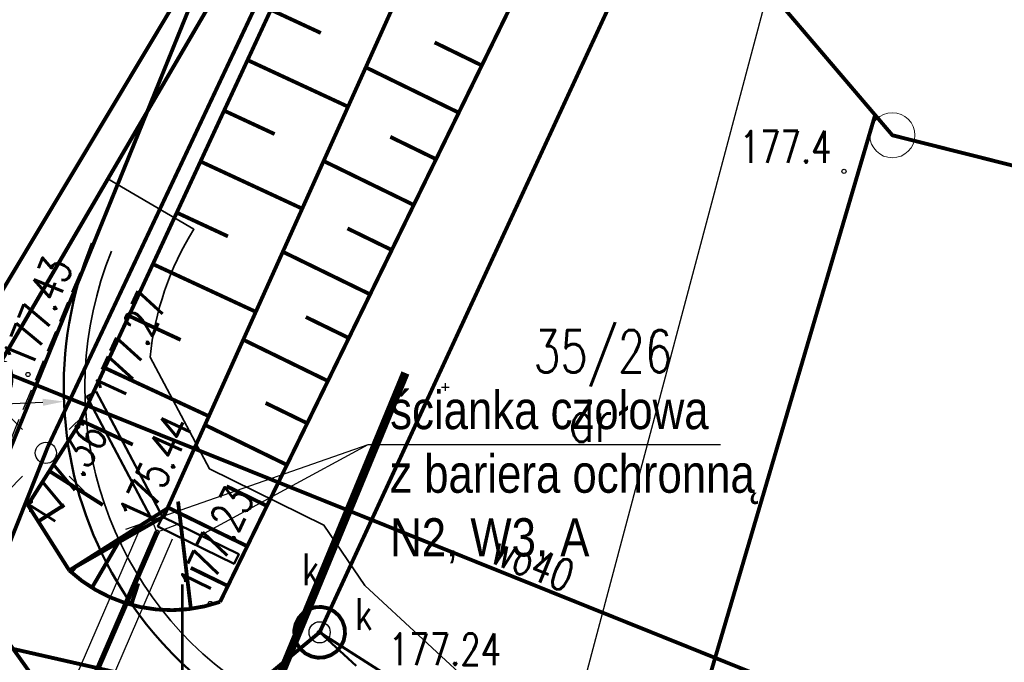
# Model space of a CAD drawing. Header units: metres. Extents: x 964 to 7125, y -212 to 9570.
# Tile 86 of 185: x 1903 to 1926, y 284 to 300. Entities that reach past the tile are written whole.
import ezdxf
from ezdxf import colors
from ezdxf.entities.mleader import LeaderData, LeaderLine
from ezdxf.enums import TextEntityAlignment as Align
from ezdxf.math import Vec2, Vec3

# ---------------------------------------------------------------- set-up
doc = ezdxf.new("R2010")
doc.units = ezdxf.units.M
for name, pattern in [('1', [1.5, 1, -0.5]), ('1053', [2, 1.5, -0.5]), ('1163', [2.5, 2, -0.5]), ('2217', [2, 1.5, -0.5]), ('2218', [1, 0.5, -0.5]), ('3820', [1.75, 1.25, -0.5]), ('CENTER', [50.8, 31.75, -6.35, 6.35, -6.35]), ('DASHED', [0.75, 0.5, -0.25])]:
    doc.linetypes.add(name, pattern=pattern)
for name, color, linetype, lineweight in [('_IE', 240, 'Continuous', 9), ('AGP1_granica_opracow', 7, 'Continuous', 15), ('AGP1_OPISY', 7, 'Continuous', 13), ('IS', 7, 'Continuous', 15), ('IS-KS-opis-rzedne', 36, 'Continuous', 30), ('IS-KS-przylacze', 36, 'CENTER', 50), ('IS-KS-przylacze-opis', 36, 'Continuous', 30), ('IS-KS-przylacze-studnie', 36, 'Continuous', 30), ('IS-W-przylacze-opis', 168, 'Continuous', 30), ('PODKŁAD MAPA', 7, 'Continuous', 9), ('zz-balustrada', 5, 'FENCELINE1', 35), ('zz-drogi', 250, 'Continuous', 50)]:
    doc.layers.add(name, color=color, linetype=linetype, lineweight=lineweight)
for name, color, linetype in [('Budowlane - Opisy', 7, 'Continuous'), ('Dzialki', 7, 'Continuous'), ('GES_InneUrzadzeniaTowarzyszace', 7, 'Continuous'), ('GES_Rzedna', 7, 'Continuous'), ('GES_UrzadzeniaSiecElektroenerge', 7, 'Continuous'), ('Kontury', 7, 'Continuous'), ('Numery_dzialek', 7, 'Continuous'), ('Numery_uzytkow', 7, 'Continuous'), ('OT_Komunikacja', 7, 'Continuous'), ('OT_Rzedna', 7, 'Continuous'), ('OTK_L_0', 7, 'Continuous'), ('OTR_L_1', 7, 'Continuous'), ('OTR_T_0', 7, 'Continuous'), ('P_SUEP_L_0', 7, 'Continuous'), ('siatka_kwadratow', 7, 'Continuous'), ('skarpa', 7, 'Continuous'), ('SUK_E_T_4', 7, 'Continuous'), ('SUK_L_5', 7, 'Continuous'), ('SUKP_L_0', 7, 'Continuous'), ('SUKR_T_0', 7, 'Continuous'), ('SUWP_E_T_0', 7, 'Continuous'), ('SUWP_L_0', 7, 'Continuous'), ('telefon_D', 7, 'Continuous'), ('Uzytki', 7, 'Continuous'), ('WYMIARY', 9, 'Continuous'), ('zakres_poprawny', 7, 'Continuous'), ('zz-legenda', 7, 'Continuous'), ('zz-odwodnienie', 5, 'Continuous')]:
    doc.layers.add(name, color=color, linetype=linetype)
doc.layers.add('HIDE', color=9, linetype='DASHED', lineweight=15, plot=False)
doc.styles.add('ARIAL', font='arial.ttf')
doc.styles.add('GENERATED_STYLE_1', font='arialbd.ttf', dxfattribs={"width": 0.999153})
doc.styles.add('IS-0.6', font='simplex.shx', dxfattribs={"width": 0.6})
doc.styles.get("Standard").update_dxf_attribs({"font": 'arial.ttf'})
doc.styles.add('STYL_ARIAL', font='simplex', dxfattribs={"width": 0.75, "oblique": 0.1})
doc.linetypes.add('FENCELINE1', pattern='A,6.35,-2.54,[133,ltypeshp.shx,S=2.54,R=0,X=-2.54,Y=0],-2.54,25.4', length=36.83)
doc.dimstyles.new('GENERATED_STYLE__61', dxfattribs={"dimtxt": 10, "dimasz": 9.5, "dimexe": 0.18, "dimexo": 0, "dimgap": 0.09, "dimtad": 0, "dimdec": 1, "dimzin": 0, "dimdsep": 46, "dimtxsty": 'GENERATED_STYLE_1', "dimblk": 'ARROWHEAD_1', "dimblk1": 'ARROWHEAD_1', "dimblk2": 'ARROWHEAD_1', "dimcen": 0.09, "dimclrd": 256, "dimclre": 256, "dimclrt": 256, "dimazin": 0, "dimtfac": 1, "dimtdec": 4, "dimtmove": 0, "dimatfit": 3, "dimfxl": 1, "dimtolj": 1, "dimtzin": 0, "dimarcsym": 0})
doc.dimstyles.new('z1do1', dxfattribs={"dimtxt": 0.8, "dimasz": 0.5, "dimexe": 0.5, "dimexo": 0.5, "dimgap": 0.2, "dimtad": 1, "dimrnd": 0.05, "dimzin": 0, "dimdsep": 46, "dimtxsty": 'ARIAL', "dimcen": 0.09, "dimazin": 0, "dimtfac": 1, "dimtofl": 0, "dimtmove": 0, "dimatfit": 3, "dimfxl": 1, "dimtolj": 1, "dimtzin": 0, "dimarcsym": 0})

# ---------------------------------------------------------------- blocks, each defined once
blk = doc.blocks.new('ARROWHEAD_1')
at = {"linetype": 'Continuous'}
blk.add_line((0, 0), (-1, 0), dxfattribs=at)
blk.add_circle((0, 0), 0.25, dxfattribs=at)
blk = doc.blocks.new('OTRS')
at = {"color": 0}
blk.add_circle((0, 0), 0.05, dxfattribs=at)
blk = doc.blocks.new('OTRN')
at = {"color": 0}
blk.add_circle((0, 0), 0.05, dxfattribs=at)
blk = doc.blocks.new('SUEO')
at = {"color": 0}
for p, q in [((-0.9, 0.9), (-0.55, 0.55)), ((0.9, 0.9), (0.55, 0.55)), ((-0.9, -0.9), (-0.55, -0.55)), ((0.9, -0.9), (0.55, -0.55))]:
    blk.add_line(p, q, dxfattribs=at)
blk.add_circle((0, 0), 0.25, dxfattribs=at)
blk = doc.blocks.new('SURS')
at = {"color": 0}
blk.add_circle((0, 0), 0.05, dxfattribs=at)
blk = doc.blocks.new('SUPW')
at = {"color": 0}
blk.add_circle((0, 0), 0.25, dxfattribs=at)
blk = doc.blocks.new('MDCP 20240606')
at = {"layer": 'Dzialki', "color": 251, "true_color": 0x636466, "const_width": 0.09}
for points in [[(6591992.26, 5738001.83), (6592005.8282, 5738025.0355)], [(6592011.58, 5737997.44), (6592016.3324, 5738013.568)], [(6592011.58, 5737997.44), (6591992.26, 5738001.83)]]:
    blk.add_lwpolyline(points, dxfattribs=at)
at = {"layer": 'GES_Rzedna', "color": 251, "true_color": 0x636466, "const_width": 0.065}
blk.add_lwpolyline([(6592003.235, 5738001.37), (6592004.8645, 5738000.3292), (6592008.2192, 5738000.3292)], dxfattribs=at)
at = {"layer": 'Kontury', "color": 251, "linetype": '2217', "true_color": 0x636466, "const_width": 0.09}
for points in [[(6592002.89, 5738020.01), (6591975.8355, 5737973.723)], [(6592016.3336, 5738013.5666), (6592011.58, 5737997.44)]]:
    blk.add_lwpolyline(points, dxfattribs=at)
at = {"layer": 'OT_Komunikacja', "color": 251, "true_color": 0x636466}
for q in [(6591999.2163, 5738004.195), (6591999.865, 5738003.9137)]:
    blk.add_line((6591999.4, 5738003.73), q, dxfattribs=at)
at = {"layer": 'OT_Komunikacja', "color": 251, "linetype": '1053', "true_color": 0x636466, "const_width": 0.09}
blk.add_lwpolyline([(6592002.67, 5737997.16), (6591999.48, 5737998.38), (6591996.67, 5738000.05), (6591995.49, 5738001.71), (6591995.35, 5738004.24), (6591989.98, 5737990.98), (6591991.47, 5737993.5), (6591993.6, 5737994.31), (6591995.54, 5737994.25), (6591997.14, 5737993.57), (6592000.61, 5737992.66), (6592001.58, 5737994.73), (6592002.67, 5737997.16)], dxfattribs=at)
at = {"layer": 'OT_Komunikacja', "color": 251, "linetype": '1', "true_color": 0x636466, "const_width": 0.125}
blk.add_lwpolyline([(6591993.38, 5737989.85), (6591999.4, 5738003.73)], dxfattribs=at)
at = {"layer": 'OTK_L_0', "color": 251, "linetype": '1053', "true_color": 0x636466, "const_width": 0.09}
blk.add_lwpolyline([(6591995.35, 5738004.24), (6592000.9298, 5738017.9793)], dxfattribs=at)
at = {"layer": 'OTR_L_1', "color": 251, "linetype": '3820', "true_color": 0x636466, "const_width": 0.09}
for points in [[(6592006.1816, 5738024.8754), (6591997.5248, 5738006.2173)], [(6591999.5598, 5738004.0993), (6592008.139, 5738023.1761)], [(6592008.139, 5738023.1761), (6591999.5598, 5738004.0993)], [(6592000.8888, 5738002.0883), (6592010.0718, 5738020.9096)], [(6592002.0858, 5738016.0477), (6592003.2637, 5738015.5012)], [(6592007.0594, 5738014.7355), (6592005.9456, 5738015.2789)], [(6592000.983, 5738013.6709), (6592002.175, 5738013.1178)], [(6592005.9811, 5738012.5254), (6592004.9019, 5738013.0519)], [(6591999.8671, 5738011.2657), (6592001.0732, 5738010.7061)], [(6592004.9363, 5738010.384), (6592003.8906, 5738010.8941)], [(6591998.7379, 5738008.832), (6591999.9584, 5738008.2657)], [(6592003.9239, 5738008.3091), (6592002.9108, 5738008.8034)], [(6592002.943, 5738006.2986), (6592001.9614, 5738006.7776)], [(6591997.5953, 5738006.3693), (6591998.8303, 5738005.7963)], [(6591997.5248, 5738006.2173), (6591996.3558, 5738004.3733)], [(6591996.8622, 5738005.172), (6591998.1237, 5738004.3723)], [(6592001.9926, 5738004.3506), (6592001.0414, 5738004.8147)], [(6591996.3558, 5738004.3733), (6591997.3328, 5738002.8283)], [(6591996.6014, 5738003.9849), (6591997.2148, 5738004.3728)], [(6591997.3328, 5738002.8283), (6591999.6461, 5738004.2911)], [(6592001.5285, 5738003.3995), (6591999.656, 5738004.3131)], [(6591997.3328, 5738002.8283), (6591999.5598, 5738004.0993)], [(6591999.5598, 5738004.0993), (6591997.3328, 5738002.8283)], [(6591997.869, 5738002.4256), (6591998.4911, 5738003.4894)], [(6592000.8888, 5738002.0883), (6592000.5224, 5738001.9826), (6592000.1468, 5738001.917), (6591999.7663, 5738001.8923), (6591999.3854, 5738001.9088), (6591999.0084, 5738001.9662), (6591998.6398, 5738002.0639), (6591998.2839, 5738002.2008), (6591997.9449, 5738002.3752), (6591997.6266, 5738002.5852), (6591997.3328, 5738002.8283)], [(6591997.3747, 5738002.7917), (6591997.4801, 5738002.9124)], [(6592001.0717, 5738002.4632), (6592000.1961, 5738002.8904)], [(6591998.7955, 5738002.0189), (6591998.9588, 5738002.523)]]:
    blk.add_lwpolyline(points, dxfattribs=at)
at = {"layer": 'P_SUEP_L_0', "color": 251, "linetype": '1163', "true_color": 0x636466, "const_width": 0.09}
for points in [[(6591996.827, 5738005.744), (6592005.9051, 5738025.0006)], [(6591983.2779, 5737971.6102), (6591996.827, 5738005.744)]]:
    blk.add_lwpolyline(points, dxfattribs=at)
at = {"layer": 'siatka_kwadratow', "color": 251, "true_color": 0x636466, "const_width": 0.065}
blk.add_lwpolyline([(6592000, 5737997.5), (6592000, 5738002.5)], dxfattribs=at)
at = {"layer": 'skarpa', "color": 251, "true_color": 0x636466, "const_width": 0.09}
for points in [[(6592001.536, 5738014.8628), (6592003.9059, 5738013.7633)], [(6592006.516, 5738013.6217), (6592004.3233, 5738014.6916)], [(6592000.4267, 5738012.4719), (6592002.8247, 5738011.3592)], [(6592005.4546, 5738011.4462), (6592003.33, 5738012.4828)], [(6592004.4261, 5738009.3383), (6592002.3676, 5738010.3427)], [(6591999.3042, 5738010.0525), (6592001.7307, 5738008.9266)], [(6592003.4296, 5738007.2959), (6592001.435, 5738008.2691)], [(6591998.1683, 5738007.6043), (6592000.6237, 5738006.4651)], [(6592002.4641, 5738005.317), (6592000.5315, 5738006.2599)], [(6592000.199, 5738001.9284), (6591999.8973, 5738004.4546)]]:
    blk.add_lwpolyline(points, dxfattribs=at)
at = {"layer": 'SUK_L_5', "color": 251, "true_color": 0x636466, "const_width": 0.09}
blk.add_lwpolyline([(6592002.7824, 5738000.9761), (6592002.6959, 5738001.1066), (6592002.6461, 5738001.2551), (6592002.6364, 5738001.4115), (6592002.6676, 5738001.565), (6592002.7374, 5738001.7052), (6592002.8411, 5738001.8226), (6592002.9716, 5738001.9091), (6592003.1201, 5738001.9589), (6592003.2765, 5738001.9686), (6592003.43, 5738001.9374), (6592003.5702, 5738001.8676), (6592003.6876, 5738001.7639), (6592003.7741, 5738001.6334), (6592003.8239, 5738001.4849), (6592003.8336, 5738001.3285), (6592003.8024, 5738001.175), (6592003.7326, 5738001.0348), (6592003.6289, 5738000.9174), (6592003.4984, 5738000.8309), (6592003.3499, 5738000.7811), (6592003.1935, 5738000.7714), (6592003.04, 5738000.8026), (6592002.8998, 5738000.8724), (6592002.7824, 5738000.9761)], dxfattribs=at)
at = {"layer": 'SUKP_L_0', "color": 251, "true_color": 0x636466, "const_width": 0.09}
for points in [[(6592011.4997, 5738019.2351), (6592003.235, 5738001.37)], [(6592003.235, 5738001.37), (6592001.789, 5738000.171)]]:
    blk.add_lwpolyline(points, dxfattribs=at)
at = {"layer": 'SUWP_L_0', "color": 251, "true_color": 0x636466, "const_width": 0.09}
blk.add_lwpolyline([(6591993.873, 5738008.276), (6592013.857, 5738000.247)], dxfattribs=at)
at = {"layer": 'telefon_D', "color": 251, "true_color": 0x636466, "const_width": 0.09}
blk.add_lwpolyline([(6592005.2559, 5738025.2947), (6591974.5844, 5737974.0781)], dxfattribs=at)
at = {"layer": 'Uzytki', "color": 251, "linetype": '2218', "true_color": 0x636466, "const_width": 0.09}
for points in [[(6592002.89, 5738020.01), (6591975.8355, 5737973.723)], [(6592011.58, 5737997.44), (6592016.3336, 5738013.5666)]]:
    blk.add_lwpolyline(points, dxfattribs=at)
at = {"layer": 'zakres_poprawny', "color": 251, "linetype": '1', "true_color": 0x636466, "const_width": 0.09}
blk.add_lwpolyline([(6592058.8365, 5737922.2224), (6592062.95, 5737925.47), (6592076.74, 5737982.07), (6592077.79, 5737993.35), (6592067.13, 5738000.4), (6592016.74, 5738013.09), (6592007.01, 5738024.5), (6591998.3993, 5738028.4013)], dxfattribs=at)
at = {"layer": 'GES_InneUrzadzeniaTowarzyszace', "color": 251, "true_color": 0x636466}
blk.add_blockref('SUPW', (6592003.235, 5738001.37), dxfattribs=at)
at = {"layer": 'GES_Rzedna', "color": 251, "true_color": 0x636466}
blk.add_blockref('SURS', (6592003.235, 5738001.37), dxfattribs=at)
at = {"layer": 'GES_UrzadzeniaSiecElektroenerge', "color": 251, "true_color": 0x636466}
blk.add_blockref('SUEO', (6591996.78, 5738005.6), dxfattribs=at)
at = {"layer": 'OT_Rzedna', "color": 251, "true_color": 0x636466}
for name, p in [('OTRN', (6592015.6, 5738012.24)), ('OTRS', (6591996.36, 5738007.45)), ('OTRS', (6591996.41, 5738004.45)), ('OTRS', (6591999.4, 5738003.73)), ('OTRS', (6592000.66, 5738002.05))]:
    blk.add_blockref(name, p, dxfattribs=at)
at = {"layer": 'OTR_T_0', "color": 251, "true_color": 0x636466}
blk.add_blockref('OTRS', (6591997.5248, 5738006.2173), dxfattribs=at)
at = {"layer": 'SUKR_T_0', "color": 251, "true_color": 0x636466}
blk.add_blockref('OTRS', (6592003.235, 5738001.37), dxfattribs=at)
at = {"layer": 'GES_InneUrzadzeniaTowarzyszace', "color": 251, "true_color": 0x636466, "style": 'STYL_ARIAL', "width": 0.75}
blk.add_text('k', height=0.75, dxfattribs=at).set_placement((6592002.8227, 5738002.2558), align=Align.BOTTOM_LEFT)
at = {"layer": 'GES_Rzedna', "color": 251, "true_color": 0x636466, "style": 'STYL_ARIAL', "width": 0.75}
blk.add_text('177.24', height=0.75, dxfattribs=at).set_placement((6592004.8645, 5738000.3709), align=Align.BOTTOM_LEFT)
at = {"layer": 'Numery_dzialek', "color": 251, "true_color": 0x636466, "style": 'STYL_ARIAL', "width": 0.75}
blk.add_text('35/26', height=1, dxfattribs=at).set_placement((6592009.9114, 5738007.9963), align=Align.MIDDLE_CENTER)
at = {"layer": 'Numery_uzytkow', "color": 251, "true_color": 0x636466, "style": 'STYL_ARIAL', "width": 0.75}
blk.add_text('dr', height=1, dxfattribs=at).set_placement((6592009.6193, 5738006.3594), align=Align.MIDDLE_CENTER)
at = {"layer": 'OT_Rzedna', "color": 251, "true_color": 0x636466, "style": 'STYL_ARIAL', "width": 0.75}
blk.add_text('177.4', height=0.75, dxfattribs=at).set_placement((6592013.1381, 5738012.8165), align=Align.MIDDLE_LEFT)
for s, rotation, p in [('177.43', 67.8969, (6591996.6454, 5738007.4657)), ('175.44', 65.5237, (6591999.3621, 5738003.7473))]:
    blk.add_text(s, height=0.75, rotation=rotation, dxfattribs=at).set_placement(p, align=Align.BOTTOM_LEFT)
for s, rotation, p in [('177.36', 57.6274, (6591996.2216, 5738004.1673)), ('177.23', 63.9922, (6591999.8812, 5738002.4949))]:
    blk.add_text(s, height=0.75, rotation=rotation, dxfattribs=at).set_placement(p, align=Align.TOP_LEFT)
at = {"layer": 'OTR_T_0', "color": 251, "true_color": 0x636466, "style": 'STYL_ARIAL', "width": 0.75}
blk.add_text('177.27', height=0.75, rotation=65.527, dxfattribs=at).set_placement((6591997.8785, 5738007.065), align=Align.TOP_LEFT)
at = {"layer": 'SUK_E_T_4', "color": 251, "true_color": 0x636466, "style": 'STYL_ARIAL', "width": 0.75}
blk.add_text('k', height=0.75, dxfattribs=at).set_placement((6592004.0727, 5738001.2009), align=Align.BOTTOM_LEFT)
at = {"layer": 'SUWP_E_T_0', "color": 251, "true_color": 0x636466, "style": 'STYL_ARIAL', "width": 0.75}
blk.add_text('wo40', height=0.75, rotation=338.1111, dxfattribs=at).set_placement((6592008.2653, 5738003.0124), align=Align.MIDDLE_CENTER)
blk = doc.blocks.new('*D141')
at = {"layer": 'Defpoints', "color": 0, "transparency": 16777216}
for p in [(1912.649, 290.887), (1903.656, 290.547)]:
    blk.add_point(p, dxfattribs=at)
at = {"layer": 'zz-legenda', "color": 0, "lineweight": -2, "transparency": 16777216}
for p, q in [((1912.649, 290.797), (1912.649, 290.977)), ((1912.559, 290.887), (1912.739, 290.887)), ((1899.418, 290.387), (1903.156, 290.528))]:
    blk.add_line(p, q, dxfattribs=at)
at = {"layer": 'zz-legenda', "color": 0, "transparency": 16777216}
blk.add_solid([(1903.153, 290.612), (1903.159, 290.445), (1903.656, 290.547)], dxfattribs=at)
at = {"layer": 'zz-legenda', "color": 0, "transparency": 16777216, "insert": (1901.014, 291.056), "char_height": 0.8, "attachment_point": 5, "rotation": 2.166, "style": 'ARIAL'}
blk.add_mtext('\\A1;R9.00', dxfattribs=at)
blk = doc.blocks.new('_None', base_point=(2.5, 0))
blk = doc.blocks.new('IS-opis-studni-P-0.6')
at = {"color": 0, "linetype": 'Continuous', "lineweight": 15, "transparency": 16777216}
blk.add_line((0, 0), (3.5, 0), dxfattribs=at)
at = {"color": 0, "linetype": 'Continuous', "lineweight": -2, "transparency": 16777216, "style": 'IS-0.6', "width": 0.6}
for p in [(1.75, 0.25), (1.75, -1.25), (1.75, -2.5)]:
    blk.add_attdef('000,00', text='', height=1, dxfattribs=at).set_placement(p, align=Align.CENTER)
blk.add_attdef('S0', text='', height=1.25, dxfattribs=at).set_placement((3.75, 0), align=Align.MIDDLE_LEFT)
blk = doc.blocks.new('IE_20251212')
at = {"layer": '_IE'}
blk.add_circle((0, 0), 0.531, dxfattribs=at)
blk = doc.blocks.new('opracowanie drogowe 20250115 konstantynów')
at = {"layer": 'zz-balustrada', "ltscale": 0.05}
blk.add_arc((1912.649, 290.887), 8.5, 157.87, 235.1373, dxfattribs=at)
at = {"layer": 'zz-drogi'}
for points in [[(1904.417, 290.781), (1905.979, 287.827), (1905.758, 287.71), (1904.196, 290.664)], [(1905.979, 287.827), (1907.774, 286.946), (1907.664, 286.722), (1905.869, 287.603)]]:
    blk.add_lwpolyline(points, close=True, dxfattribs=at)
blk.add_arc((1912.649, 290.887), 9, 157.87, 257.1695, dxfattribs=at)
at = {"layer": 'zz-odwodnienie'}
for p, q in [((1899.889, 274.733), (1905.48, 287.624)), ((1900.623, 274.415), (1906.214, 287.306))]:
    blk.add_line(p, q, dxfattribs=at)
for points in [[(1919.138, 289.524), (1910.821, 289.524), (1905.107, 287.527)], [(1919.138, 289.524), (1910.821, 289.524), (1906.877, 287.387)]]:
    blk.add_lwpolyline(points, dxfattribs=at)
at = {"layer": 'zz-odwodnienie', "insert": (1911.346, 290.796), "char_height": 0.9, "width": 11.23868, "attachment_point": 1}
blk.add_mtext('{\\fArial Narrow|b0|i0|c238|p34;ścianka czołowa \\Pz bariera ochronną \\PN2, W3, A}', dxfattribs=at)
at = {"layer": 'zz-legenda'}
dim = blk.add_radius_dim(center=(1912.649, 290.887), mpoint=(1903.656, 290.547), dimstyle='z1do1', dxfattribs=at)
dim.commit()
dim.dimension.update_dxf_attribs({"geometry": '*D141', "text_midpoint": (1901.014, 291.056)})
blk = doc.blocks.new('IS_2025-10-21')
at = {"layer": 'IS-KS-przylacze', "ltscale": 0.05}
blk.add_line((1918.041, 277.455), (1909.682, 285.105), dxfattribs=at)
at = {"layer": 'IS-KS-przylacze-studnie', "lineweight": 9}
blk.add_circle((1909.682, 285.105), 0.6, dxfattribs=at)
at = {"layer": 'IS-KS-opis-rzedne'}
ml = blk.add_multileader_block('Standard', dxfattribs=at)
ml.set_content('IS-opis-studni-P-0.6', color=256)
ml.set_attribute('S0', 'Si', width=0)
ml.set_attribute('000,00', '177,24', width=0)
ml.set_attribute('000,00', '175,58', width=0)
ml.set_attribute('000,00', '174,82', width=0)
ml.set_leader_properties(linetype='Continuous', lineweight=9)
ml.set_arrow_properties(name='NONE')
ml.build(insert=Vec2(0, 0))
ml.multileader.update_dxf_attribs({"has_dogleg": 0, "text_left_attachment_type": 6, "text_right_attachment_type": 6, "dogleg_length": 0, "arrow_head_size": 5, "block_connection_type": 1})
ctx = ml.context
ctx.base_point, ctx.char_height, ctx.arrow_head_size, ctx.landing_gap_size, ctx.plane_origin = Vec3(1918.242, 294.336), 20, 5, 5, Vec3(1915.904, 281.998)
ctx.left_attachment, ctx.right_attachment, ctx.text_align_type, ctx.attachment_type = 6, 6, 2, 1
notes = []
notes.append((ctx, [(1, (1, 1, 0), (1918.242, 294.336), (1, 0), 0, [(0, [(1909.682, 285.105)], 0, [])])]))
ctx.block.insert = Vec3(1918.242, 294.336)
ml = blk.add_multileader_block('Standard', dxfattribs=at)
ml.set_content('IS-opis-studni-P-0.6', color=256)
ml.set_attribute('S0', 'S1', width=0)
ml.set_attribute('000,00', '177,36', width=0)
ml.set_attribute('000,00', '175,75', width=0)
ml.set_attribute('000,00', '', width=0)
ml.set_leader_properties(linetype='Continuous', lineweight=9)
ml.set_arrow_properties(name='NONE')
ml.build(insert=Vec2(0, 0))
ml.multileader.update_dxf_attribs({"has_dogleg": 0, "text_left_attachment_type": 6, "text_right_attachment_type": 6, "dogleg_length": 0, "arrow_head_size": 5, "block_connection_type": 1})
ctx = ml.context
ctx.base_point, ctx.char_height, ctx.arrow_head_size, ctx.landing_gap_size, ctx.plane_origin = Vec3(1921.822, 286.163), 20, 5, 5, Vec3(1924.263, 274.348)
ctx.left_attachment, ctx.right_attachment, ctx.text_align_type, ctx.attachment_type = 6, 6, 2, 1
notes.append((ctx, [(1, (1, 1, 0), (1921.822, 286.163), (1, 0), 0, [(0, [(1918.041, 277.455)], 0, [])])]))
ctx.block.insert = Vec3(1921.822, 286.163)
at = {"layer": 'IS-KS-przylacze-opis'}
ml = blk.add_multileader_mtext('Standard', dxfattribs=at)
ml.set_content('Przyłącze kanalizacji sanitarnej \\P0.16PVC, i=1.5%, L=11.3m', color=256, style='IS-0.6')
ml.set_leader_properties(linetype='Continuous', lineweight=9)
ml.set_arrow_properties(name='NONE')
ml.build(insert=Vec2(0, 0))
ml.multileader.update_dxf_attribs({"has_dogleg": 0, "text_left_attachment_type": 6, "text_right_attachment_type": 6, "dogleg_length": 0, "arrow_head_size": 0.25})
ctx = ml.context
ctx.base_point, ctx.char_height, ctx.arrow_head_size, ctx.landing_gap_size, ctx.plane_origin = Vec3(1923.504, 292.791), 1, 0.25, 0.25, Vec3(1920.552, 298.574)
ctx.left_attachment, ctx.right_attachment = 6, 6
notes.append((ctx, [(0, (1, 1, 0), (1923.504, 292.791), (1, 0), 0, [(0, [(1913.503, 281.608)], 0, [])])]))
ctx.mtext.insert, ctx.mtext.line_spacing_style, ctx.mtext.flow_direction = Vec3(1923.754, 293.991), 2, 5
at = {"layer": 'IS-W-przylacze-opis'}
ml = blk.add_multileader_mtext('Standard', dxfattribs=at)
ml.set_content('W3', color=256, style='IS-0.6')
ml.set_leader_properties(linetype='Continuous', lineweight=9)
ml.set_arrow_properties(name='NONE')
ml.build(insert=Vec2(0, 0))
ml.multileader.update_dxf_attribs({"has_dogleg": 0, "text_left_attachment_type": 6, "text_right_attachment_type": 6, "dogleg_length": 0, "arrow_head_size": 0.25})
ctx = ml.context
ctx.base_point, ctx.char_height, ctx.arrow_head_size, ctx.landing_gap_size, ctx.plane_origin = Vec3(1913.857, 284.606), 1, 0.25, 0.25, Vec3(1877.261, 277.095)
ctx.left_attachment, ctx.right_attachment, ctx.text_align_type = 6, 6, 2
notes.append((ctx, [(1, (1, 1, 0), (1915.442, 284.606), (-1, 0), 0, [(0, [(1918.031, 278.688)], 0, [])])]))
ctx.mtext.insert, ctx.mtext.rotation, ctx.mtext.alignment, ctx.mtext.line_spacing_style, ctx.mtext.flow_direction = Vec3(1915.192, 285.806), 6.283185, 3, 2, 5
for ctx, leaders in notes:
    for number, flags, end, landing, length, lines in leaders:
        leader = LeaderData()
        leader.index, (leader.has_last_leader_line, leader.has_dogleg_vector, leader.attachment_direction) = number, flags
        leader.last_leader_point, leader.dogleg_vector, leader.dogleg_length = Vec3(end), Vec3(landing), length
        for number, points, colour, breaks in lines:
            line = LeaderLine()
            line.index, line.vertices, line.color, line.breaks = number, Vec3.list(points), colors.encode_raw_color(colour), breaks
            leader.lines.append(line)
        ctx.leaders.append(leader)
blk = doc.blocks.new('A$C273a521e')
at = {"layer": 'IS'}
blk.add_blockref('IS_2025-10-21', (-1902.907, -313.015), dxfattribs=at)

msp = doc.modelspace()

# ---------------------------------------------------------------- linework, layer by layer
at = {"color": 217, "linetype": 'DASHED', "ltscale": 2, "true_color": 0x93278f, "const_width": 0.2}
msp.add_lwpolyline([(1911.705, 291.22), (1902.133, 268.079), (1900.742, 265.336), (1896.394, 253.033), (1894.511, 247.242), (1889.203, 228.948)], dxfattribs=at)
at = {"layer": 'AGP1_granica_opracow', "lineweight": 35}
msp.add_lwpolyline([(1913.476, 264.625), (1918.027, 281.175), (1918.091, 281.405), (1914.874, 282.39), (1910.751, 286.206), (1909.782, 287.632), (1907.085, 288.956), (1905.685, 291.593, -0.115374), (1906.72, 294.608), (1904.69, 295.794), (1902.066, 291.31), (1898.383, 285.01)], format="xyb", dxfattribs=at)
at = {"layer": 'HIDE', "lineweight": 30}
msp.add_lwpolyline([(1904.312, 294.278), (1894.858, 271.422), (1893.372, 268.49), (1888.818, 255.603), (1886.864, 249.595), (1878.053, 219.228), (1877.519, 213.156), (1877.627, 208.52), (1883.906, 197.13)], dxfattribs=at)

# ---------------------------------------------------------------- block references
at = {"layer": '_IE'}
msp.add_blockref('IE_20251212', (1923.187, 296.825), dxfattribs=at)
at = {"layer": 'PODKŁAD MAPA', "linetype": 'ByBlock'}
msp.add_blockref('MDCP 20240606', (-6590093.553, -5737716.265), dxfattribs=at)
at = {"layer": 'WYMIARY', "color": 3}
msp.add_blockref('A$C273a521e', (1902.907, 313.015), dxfattribs=at)
at = {"layer": 'zz-odwodnienie'}
msp.add_blockref('opracowanie drogowe 20250115 konstantynów', (0, 0), dxfattribs=at)

# ---------------------------------------------------------------- leaders
at = {"layer": 'AGP1_OPISY'}
ml = msp.add_multileader_mtext('Standard', dxfattribs=at)
ml.set_content('ZNAK PODŚWIETLANY\\P"WJAZD/WYJAZD"', color=256, style='ARIAL')
ml.set_leader_properties()
ml.build(insert=Vec2(0, 0))
ml.multileader.update_dxf_attribs({"arrow_head_size": 1})
ctx = ml.context
ctx.base_point, ctx.char_height, ctx.arrow_head_size, ctx.landing_gap_size, ctx.plane_origin = Vec3(1947.454, 293.799), 1, 1, 0.08, Vec3(1968.084, 285.699)
ctx.text_align_type = 1
notes = []
notes.append((ctx, [(0, (1, 1, 0), (1947.154, 293.799), (1, 0), 0.3, [(0, [(1922.481, 279.433)], 0, [])])]))
ctx.mtext.insert, ctx.mtext.width, ctx.mtext.defined_height, ctx.mtext.alignment, ctx.mtext.flow_direction = Vec3(1955.122, 294.307), 22.31044, 9.297, 2, 5
at = {"layer": 'Budowlane - Opisy', "color": 18, "lineweight": 15, "true_color": 0x000000, "annotation_type": 0, "has_hookline": 1, "hookline_direction": 0, "text_width": 13.962}
msp.add_leader([(1913.763, 275.818), (1921.972, 306.675), (1924.653, 306.675)], dimstyle='GENERATED_STYLE__61', override={"dimasz": 0.1, "dimldrblk": 'DotSmall'}, dxfattribs=at)
for ctx, leaders in notes:
    for number, flags, end, landing, length, lines in leaders:
        leader = LeaderData()
        leader.index, (leader.has_last_leader_line, leader.has_dogleg_vector, leader.attachment_direction) = number, flags
        leader.last_leader_point, leader.dogleg_vector, leader.dogleg_length = Vec3(end), Vec3(landing), length
        for number, points, colour, breaks in lines:
            line = LeaderLine()
            line.index, line.vertices, line.color, line.breaks = number, Vec3.list(points), colors.encode_raw_color(colour), breaks
            leader.lines.append(line)
        ctx.leaders.append(leader)

doc.saveas('drawing.dxf')
